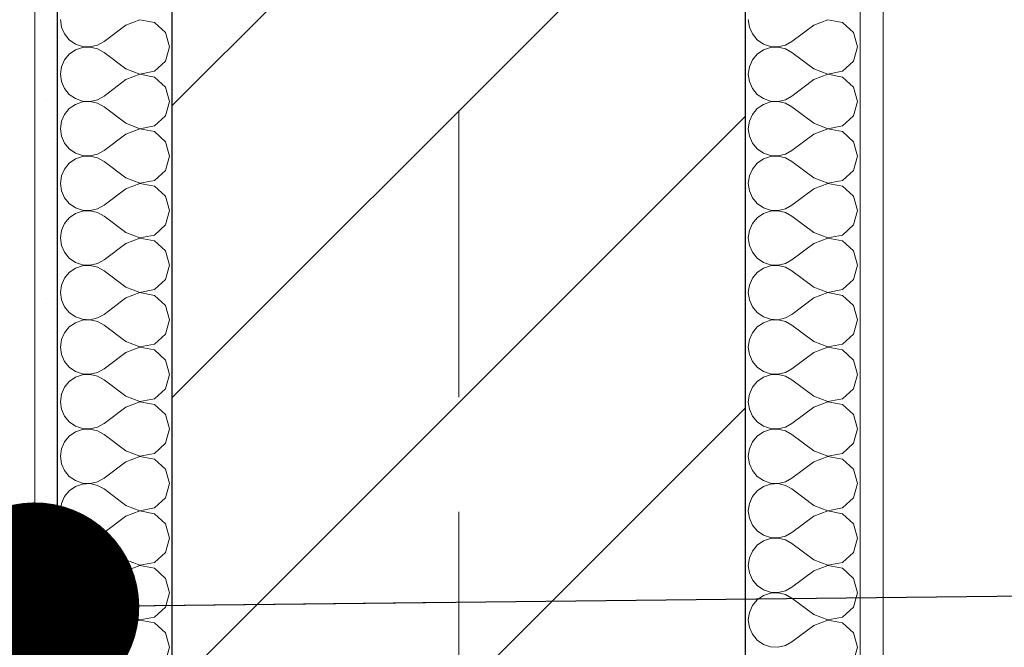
# Model space of a CAD drawing. Header units: millimetres. Extents: x -52968 to 399385, y -141133 to 110561.
# Tile 118 of 146: x 90714 to 91143, y -118321 to -118048. Entities that reach past the tile are written whole.
import ezdxf

# ---------------------------------------------------------------- set-up
doc = ezdxf.new("R2010")
doc.units = ezdxf.units.MM
doc.linetypes.add('SIM-Wegliniec-21.07.2025-Parter$0$Przerywana podwójnie', pattern=[295, 125, -50, 70, -50])
doc.layers.add('_xref', color=250, linetype='Continuous')
for name, color, linetype, lineweight in [('SIM-Wegliniec-21.07.2025-Parter$0$Nowe_A-Balkony_Nr_pióra__89', 250, 'Continuous', 0), ('SIM-Wegliniec-21.07.2025-Parter$0$Nowe_A-Opisy-Ściany_Nr_pióra__1', 250, 'Continuous', 0), ('SIM-Wegliniec-21.07.2025-Parter$0$Nowe_A-Osi_Nr_pióra__20', 250, 'Continuous', 0), ('SIM-Wegliniec-21.07.2025-Parter$0$Nowe_A-Ściany-Wewnętrzne', 250, 'Continuous', 0), ('SIM-Wegliniec-21.07.2025-Parter$0$Nowe_A-Ściany-Wewnętrzne_Nr_pióra__174', 250, 'Continuous', 0), ('SIM-Wegliniec-21.07.2025-Parter$0$Nowe_A-Ściany-Wewnętrzne_Nr_pióra__27', 250, 'Continuous', 0), ('SIM-Wegliniec-21.07.2025-Parter$0$Nowe_A-Ściany-Wewnętrzne_Nr_pióra__47', 250, 'Continuous', 0)]:
    doc.layers.add(name, color=color, linetype=linetype, lineweight=lineweight)
doc.dimstyles.new('SIM-Wegliniec-21.07.2025-Parter$0$STYL_AUTOMATYCZNY__8', dxfattribs={"dimtxt": 0.18, "dimasz": 182.4, "dimexe": 0.18, "dimexo": 0.0625, "dimgap": 0, "dimtad": 0, "dimtih": 1, "dimtoh": 1, "dimdec": 4, "dimzin": 0, "dimdsep": 46, "dimcen": 0.09, "dimadec": 0, "dimazin": 0, "dimtfac": 1, "dimtdec": 4, "dimtmove": 0, "dimatfit": 3, "dimldrblk": 'SIM-Wegliniec-21.07.2025-Parter$0$ARROWHEAD_11', "dimfxl": 1, "dimtolj": 1, "dimtzin": 0, "dimarcsym": 0})
pattern_1 = [(0, (0, 0), (0, 86.60254), [0, -50]), (0, (25, 43.3), (0, 86.60254), [0, -50])]

# ---------------------------------------------------------------- blocks, each defined once
blk = doc.blocks.new('SIM-Wegliniec-21.07.2025-Parter$0$ARROWHEAD_11')
at = {"color": 0, "linetype": 'Continuous', "lineweight": 0}
blk.add_line((0, 0), (-1, 0), dxfattribs=at)
at = {"color": 0, "linetype": 'Continuous', "lineweight": 0, "const_width": 0.25, "flags": 128}
blk.add_lwpolyline([(-0.125, 0, 1), (0.125, 0, 1)], format="xyb", close=True, dxfattribs=at)
blk = doc.blocks.new('SIM-Wegliniec-21.07.2025-Parter')
at = {"layer": 'SIM-Wegliniec-21.07.2025-Parter$0$Nowe_A-Ściany-Wewnętrzne', "linetype": 'Continuous', "lineweight": 0}
h = blk.add_hatch(dxfattribs=at)
h.set_pattern_fill('Tynk', color=256, style=0, pattern_type=2)
h.set_pattern_definition(pattern_1)
h.paths.add_polyline_path([(90730.07, -118877.6), (90730.07, -117377.6), (90720.07, -117377.6), (90720.07, -118877.6)])
h = blk.add_hatch(dxfattribs=at)
h.set_pattern_fill('Bloczki_ceramiczne', color=256, style=0, pattern_type=2)
h.set_pattern_definition([(45, (0, 0), (-63.63961, 63.63961), [])])
h.paths.add_polyline_path([(91030.07, -118877.6), (91030.07, -117377.6), (90780.07, -117377.6), (90780.07, -118877.6)])
at = {"layer": 'SIM-Wegliniec-21.07.2025-Parter$0$Nowe_A-Ściany-Wewnętrzne', "linetype": 'Continuous', "lineweight": 0, "true_color": 0x000000}
h = blk.add_hatch(dxfattribs=at)
h.set_pattern_fill('Tynk', color=18, style=0, pattern_type=2)
h.set_pattern_definition(pattern_1)
h.paths.add_polyline_path([(91090.07, -118877.6), (91090.07, -117377.6), (91080.07, -117377.6), (91080.07, -118877.6)])
at = {"layer": 'SIM-Wegliniec-21.07.2025-Parter$0$Nowe_A-Balkony_Nr_pióra__89', "linetype": 'Continuous', "lineweight": 13, "flags": 128}
blk.add_lwpolyline([(91030.07, -117167.6), (91030.07, -118877.6), (64980.07, -118877.6), (64980.07, -117167.6)], close=True, dxfattribs=at)
at = {"layer": 'SIM-Wegliniec-21.07.2025-Parter$0$Nowe_A-Osi_Nr_pióra__20', "linetype": 'SIM-Wegliniec-21.07.2025-Parter$0$Przerywana podwójnie', "lineweight": 13}
blk.add_line((90905.07, -117792.3), (90905.07, -118792.3), dxfattribs=at)
at = {"layer": 'SIM-Wegliniec-21.07.2025-Parter$0$Nowe_A-Ściany-Wewnętrzne_Nr_pióra__174', "linetype": 'Continuous', "lineweight": 5}
for p, q in [((90731.26, -118047.62), (90731.72, -118050.87)), ((90765.91, -118047.67), (90759.83, -118050)), ((90772.3, -118048.88), (90765.91, -118047.67)), ((90777.1, -118053.27), (90772.3, -118048.88)), ((91031.26, -118047.62), (91031.72, -118050.87)), ((91065.91, -118047.67), (91059.83, -118050)), ((91072.3, -118048.88), (91065.91, -118047.67)), ((91077.1, -118053.27), (91072.3, -118048.88)), ((90731.72, -118050.87), (90733.04, -118053.88)), ((90759.83, -118050), (90750.31, -118057.14)), ((90778.88, -118059.52), (90777.1, -118053.27)), ((91031.72, -118050.87), (91033.04, -118053.88)), ((91059.83, -118050), (91050.31, -118057.14)), ((91078.88, -118059.52), (91077.1, -118053.27)), ((90733.04, -118053.88), (90735.14, -118056.41)), ((90735.14, -118056.41), (90737.84, -118058.27)), ((90747.44, -118058.73), (90750.31, -118057.14)), ((91033.04, -118053.88), (91035.14, -118056.41)), ((91035.14, -118056.41), (91037.84, -118058.27)), ((91047.44, -118058.73), (91050.31, -118057.14)), ((90737.84, -118060.78), (90735.14, -118062.64)), ((90737.84, -118058.27), (90740.96, -118059.32)), ((90740.96, -118059.73), (90737.84, -118060.78)), ((90740.96, -118059.32), (90744.24, -118059.48)), ((90744.24, -118059.57), (90740.96, -118059.73)), ((90744.24, -118059.48), (90747.44, -118058.73)), ((90747.44, -118060.32), (90744.24, -118059.57)), ((90750.31, -118061.9), (90747.44, -118060.32)), ((90759.83, -118069.05), (90750.31, -118061.9)), ((90777.1, -118065.78), (90778.88, -118059.52)), ((91037.84, -118060.78), (91035.14, -118062.64)), ((91037.84, -118058.27), (91040.96, -118059.32)), ((91040.96, -118059.73), (91037.84, -118060.78)), ((91040.96, -118059.32), (91044.24, -118059.48)), ((91044.24, -118059.57), (91040.96, -118059.73)), ((91044.24, -118059.48), (91047.44, -118058.73)), ((91047.44, -118060.32), (91044.24, -118059.57)), ((91050.31, -118061.9), (91047.44, -118060.32)), ((91059.83, -118069.05), (91050.31, -118061.9)), ((91077.1, -118065.78), (91078.88, -118059.52)), ((90733.04, -118065.17), (90731.72, -118068.18)), ((90735.14, -118062.64), (90733.04, -118065.17)), ((90772.3, -118070.17), (90777.1, -118065.78)), ((91033.04, -118065.17), (91031.72, -118068.18)), ((91035.14, -118062.64), (91033.04, -118065.17)), ((91072.3, -118070.17), (91077.1, -118065.78)), ((90731.72, -118068.18), (90731.26, -118071.43)), ((90759.83, -118069.05), (90765.91, -118071.38)), ((90765.91, -118071.38), (90772.3, -118070.17)), ((91031.72, -118068.18), (91031.26, -118071.43)), ((91059.83, -118069.05), (91065.91, -118071.38)), ((91065.91, -118071.38), (91072.3, -118070.17)), ((90731.26, -118071.43), (90731.72, -118074.68)), ((90731.72, -118074.68), (90733.04, -118077.69)), ((90759.83, -118073.81), (90750.31, -118080.95)), ((90765.91, -118071.48), (90759.83, -118073.81)), ((90772.3, -118072.69), (90765.91, -118071.48)), ((90777.1, -118077.07), (90772.3, -118072.69)), ((91031.26, -118071.43), (91031.72, -118074.68)), ((91031.72, -118074.68), (91033.04, -118077.69)), ((91059.83, -118073.81), (91050.31, -118080.95)), ((91065.91, -118071.48), (91059.83, -118073.81)), ((91072.3, -118072.69), (91065.91, -118071.48)), ((91077.1, -118077.07), (91072.3, -118072.69)), ((90733.04, -118077.69), (90735.14, -118080.22)), ((90778.88, -118083.33), (90777.1, -118077.07)), ((91033.04, -118077.69), (91035.14, -118080.22)), ((91078.88, -118083.33), (91077.1, -118077.07)), ((90735.14, -118080.22), (90737.84, -118082.08)), ((90737.84, -118082.08), (90740.96, -118083.13)), ((90740.96, -118083.54), (90737.84, -118084.59)), ((90740.96, -118083.13), (90744.24, -118083.29)), ((90744.24, -118083.38), (90740.96, -118083.54)), ((90744.24, -118083.29), (90747.44, -118082.54)), ((90747.44, -118084.12), (90744.24, -118083.38)), ((90747.44, -118082.54), (90750.31, -118080.95)), ((90777.1, -118089.59), (90778.88, -118083.33)), ((91035.14, -118080.22), (91037.84, -118082.08)), ((91037.84, -118082.08), (91040.96, -118083.13)), ((91040.96, -118083.54), (91037.84, -118084.59)), ((91040.96, -118083.13), (91044.24, -118083.29)), ((91044.24, -118083.38), (91040.96, -118083.54)), ((91044.24, -118083.29), (91047.44, -118082.54)), ((91047.44, -118084.12), (91044.24, -118083.38)), ((91047.44, -118082.54), (91050.31, -118080.95)), ((91077.1, -118089.59), (91078.88, -118083.33)), ((90735.14, -118086.45), (90733.04, -118088.98)), ((90737.84, -118084.59), (90735.14, -118086.45)), ((90750.31, -118085.71), (90747.44, -118084.12)), ((90759.83, -118092.86), (90750.31, -118085.71)), ((91035.14, -118086.45), (91033.04, -118088.98)), ((91037.84, -118084.59), (91035.14, -118086.45)), ((91050.31, -118085.71), (91047.44, -118084.12)), ((91059.83, -118092.86), (91050.31, -118085.71)), ((90731.72, -118091.98), (90731.26, -118095.24)), ((90733.04, -118088.98), (90731.72, -118091.98)), ((90772.3, -118093.98), (90777.1, -118089.59)), ((91031.72, -118091.98), (91031.26, -118095.24)), ((91033.04, -118088.98), (91031.72, -118091.98)), ((91072.3, -118093.98), (91077.1, -118089.59)), ((90731.26, -118095.24), (90731.72, -118098.49)), ((90759.83, -118092.86), (90765.91, -118095.19)), ((90765.91, -118095.29), (90759.83, -118097.62)), ((90765.91, -118095.19), (90772.3, -118093.98)), ((90772.3, -118096.49), (90765.91, -118095.29)), ((90777.1, -118100.88), (90772.3, -118096.49)), ((91031.26, -118095.24), (91031.72, -118098.49)), ((91059.83, -118092.86), (91065.91, -118095.19)), ((91065.91, -118095.29), (91059.83, -118097.62)), ((91065.91, -118095.19), (91072.3, -118093.98)), ((91072.3, -118096.49), (91065.91, -118095.29)), ((91077.1, -118100.88), (91072.3, -118096.49)), ((90731.72, -118098.49), (90733.04, -118101.5)), ((90759.83, -118097.62), (90750.31, -118104.76)), ((90778.88, -118107.14), (90777.1, -118100.88)), ((91031.72, -118098.49), (91033.04, -118101.5)), ((91059.83, -118097.62), (91050.31, -118104.76)), ((91078.88, -118107.14), (91077.1, -118100.88)), ((90733.04, -118101.5), (90735.14, -118104.03)), ((90735.14, -118104.03), (90737.84, -118105.89)), ((90747.44, -118106.35), (90750.31, -118104.76)), ((91033.04, -118101.5), (91035.14, -118104.03)), ((91035.14, -118104.03), (91037.84, -118105.89)), ((91047.44, -118106.35), (91050.31, -118104.76)), ((90737.84, -118108.4), (90735.14, -118110.26)), ((90737.84, -118105.89), (90740.96, -118106.94)), ((90740.96, -118107.35), (90737.84, -118108.4)), ((90740.96, -118106.94), (90744.24, -118107.09)), ((90744.24, -118107.19), (90740.96, -118107.35)), ((90744.24, -118107.09), (90747.44, -118106.35)), ((90747.44, -118107.93), (90744.24, -118107.19)), ((90750.31, -118109.52), (90747.44, -118107.93)), ((90759.83, -118116.67), (90750.31, -118109.52)), ((90777.1, -118113.4), (90778.88, -118107.14)), ((91037.84, -118108.4), (91035.14, -118110.26)), ((91037.84, -118105.89), (91040.96, -118106.94)), ((91040.96, -118107.35), (91037.84, -118108.4)), ((91040.96, -118106.94), (91044.24, -118107.09)), ((91044.24, -118107.19), (91040.96, -118107.35)), ((91044.24, -118107.09), (91047.44, -118106.35)), ((91047.44, -118107.93), (91044.24, -118107.19)), ((91050.31, -118109.52), (91047.44, -118107.93)), ((91059.83, -118116.67), (91050.31, -118109.52)), ((91077.1, -118113.4), (91078.88, -118107.14)), ((90733.04, -118112.79), (90731.72, -118115.79)), ((90735.14, -118110.26), (90733.04, -118112.79)), ((90772.3, -118117.79), (90777.1, -118113.4)), ((91033.04, -118112.79), (91031.72, -118115.79)), ((91035.14, -118110.26), (91033.04, -118112.79)), ((91072.3, -118117.79), (91077.1, -118113.4)), ((90731.72, -118115.79), (90731.26, -118119.05)), ((90759.83, -118116.67), (90765.91, -118119)), ((90765.91, -118119), (90772.3, -118117.79)), ((91031.72, -118115.79), (91031.26, -118119.05)), ((91059.83, -118116.67), (91065.91, -118119)), ((91065.91, -118119), (91072.3, -118117.79)), ((90731.26, -118119.05), (90731.72, -118122.3)), ((90731.72, -118122.3), (90733.04, -118125.31)), ((90759.83, -118121.43), (90750.31, -118128.57)), ((90765.91, -118119.1), (90759.83, -118121.43)), ((90772.3, -118120.3), (90765.91, -118119.1)), ((90777.1, -118124.69), (90772.3, -118120.3)), ((91031.26, -118119.05), (91031.72, -118122.3)), ((91031.72, -118122.3), (91033.04, -118125.31)), ((91059.83, -118121.43), (91050.31, -118128.57)), ((91065.91, -118119.1), (91059.83, -118121.43)), ((91072.3, -118120.3), (91065.91, -118119.1)), ((91077.1, -118124.69), (91072.3, -118120.3)), ((90733.04, -118125.31), (90735.14, -118127.84)), ((90778.88, -118130.95), (90777.1, -118124.69)), ((91033.04, -118125.31), (91035.14, -118127.84)), ((91078.88, -118130.95), (91077.1, -118124.69)), ((90735.14, -118127.84), (90737.84, -118129.7)), ((90737.84, -118129.7), (90740.96, -118130.75)), ((90740.96, -118130.75), (90744.24, -118130.9)), ((90744.24, -118131), (90740.96, -118131.16)), ((90744.24, -118130.9), (90747.44, -118130.16)), ((90747.44, -118131.74), (90744.24, -118131)), ((90747.44, -118130.16), (90750.31, -118128.57)), ((90777.1, -118137.21), (90778.88, -118130.95)), ((91035.14, -118127.84), (91037.84, -118129.7)), ((91037.84, -118129.7), (91040.96, -118130.75)), ((91040.96, -118130.75), (91044.24, -118130.9)), ((91044.24, -118131), (91040.96, -118131.16)), ((91044.24, -118130.9), (91047.44, -118130.16)), ((91047.44, -118131.74), (91044.24, -118131)), ((91047.44, -118130.16), (91050.31, -118128.57)), ((91077.1, -118137.21), (91078.88, -118130.95)), ((90735.14, -118134.07), (90733.04, -118136.6)), ((90737.84, -118132.21), (90735.14, -118134.07)), ((90740.96, -118131.16), (90737.84, -118132.21)), ((90750.31, -118133.33), (90747.44, -118131.74)), ((90759.83, -118140.48), (90750.31, -118133.33)), ((91035.14, -118134.07), (91033.04, -118136.6)), ((91037.84, -118132.21), (91035.14, -118134.07)), ((91040.96, -118131.16), (91037.84, -118132.21)), ((91050.31, -118133.33), (91047.44, -118131.74)), ((91059.83, -118140.48), (91050.31, -118133.33)), ((90731.72, -118139.6), (90731.26, -118142.86)), ((90733.04, -118136.6), (90731.72, -118139.6)), ((90772.3, -118141.6), (90777.1, -118137.21)), ((91031.72, -118139.6), (91031.26, -118142.86)), ((91033.04, -118136.6), (91031.72, -118139.6)), ((91072.3, -118141.6), (91077.1, -118137.21)), ((90731.26, -118142.86), (90731.72, -118146.11)), ((90759.83, -118140.48), (90765.91, -118142.81)), ((90765.91, -118142.91), (90759.83, -118145.24)), ((90765.91, -118142.81), (90772.3, -118141.6)), ((90772.3, -118144.11), (90765.91, -118142.91)), ((91031.26, -118142.86), (91031.72, -118146.11)), ((91059.83, -118140.48), (91065.91, -118142.81)), ((91065.91, -118142.91), (91059.83, -118145.24)), ((91065.91, -118142.81), (91072.3, -118141.6)), ((91072.3, -118144.11), (91065.91, -118142.91)), ((90731.72, -118146.11), (90733.04, -118149.12)), ((90759.83, -118145.24), (90750.31, -118152.38)), ((90777.1, -118148.5), (90772.3, -118144.11)), ((91031.72, -118146.11), (91033.04, -118149.12)), ((91059.83, -118145.24), (91050.31, -118152.38)), ((91077.1, -118148.5), (91072.3, -118144.11)), ((90733.04, -118149.12), (90735.14, -118151.64)), ((90735.14, -118151.64), (90737.84, -118153.51)), ((90747.44, -118153.97), (90750.31, -118152.38)), ((90778.88, -118154.76), (90777.1, -118148.5)), ((91033.04, -118149.12), (91035.14, -118151.64)), ((91035.14, -118151.64), (91037.84, -118153.51)), ((91047.44, -118153.97), (91050.31, -118152.38)), ((91078.88, -118154.76), (91077.1, -118148.5)), ((90737.84, -118156.02), (90735.14, -118157.88)), ((90737.84, -118153.51), (90740.96, -118154.55)), ((90740.96, -118154.97), (90737.84, -118156.02)), ((90740.96, -118154.55), (90744.24, -118154.71)), ((90744.24, -118154.81), (90740.96, -118154.97)), ((90744.24, -118154.71), (90747.44, -118153.97)), ((90747.44, -118155.55), (90744.24, -118154.81)), ((90750.31, -118157.14), (90747.44, -118155.55)), ((90777.1, -118161.02), (90778.88, -118154.76)), ((91037.84, -118156.02), (91035.14, -118157.88)), ((91037.84, -118153.51), (91040.96, -118154.55)), ((91040.96, -118154.97), (91037.84, -118156.02)), ((91040.96, -118154.55), (91044.24, -118154.71)), ((91044.24, -118154.81), (91040.96, -118154.97)), ((91044.24, -118154.71), (91047.44, -118153.97)), ((91047.44, -118155.55), (91044.24, -118154.81)), ((91050.31, -118157.14), (91047.44, -118155.55)), ((91077.1, -118161.02), (91078.88, -118154.76)), ((90733.04, -118160.41), (90731.72, -118163.41)), ((90735.14, -118157.88), (90733.04, -118160.41)), ((90759.83, -118164.29), (90750.31, -118157.14)), ((90772.3, -118165.41), (90777.1, -118161.02)), ((91033.04, -118160.41), (91031.72, -118163.41)), ((91035.14, -118157.88), (91033.04, -118160.41)), ((91059.83, -118164.29), (91050.31, -118157.14)), ((91072.3, -118165.41), (91077.1, -118161.02)), ((90731.72, -118163.41), (90731.26, -118166.67)), ((90759.83, -118164.29), (90765.91, -118166.62)), ((90765.91, -118166.62), (90772.3, -118165.41)), ((91031.72, -118163.41), (91031.26, -118166.67)), ((91059.83, -118164.29), (91065.91, -118166.62)), ((91065.91, -118166.62), (91072.3, -118165.41)), ((90731.26, -118166.67), (90731.72, -118169.92)), ((90759.83, -118169.05), (90750.31, -118176.19)), ((90765.91, -118166.71), (90759.83, -118169.05)), ((90772.3, -118167.92), (90765.91, -118166.71)), ((90777.1, -118172.31), (90772.3, -118167.92)), ((91031.26, -118166.67), (91031.72, -118169.92)), ((91059.83, -118169.05), (91050.31, -118176.19)), ((91065.91, -118166.71), (91059.83, -118169.05)), ((91072.3, -118167.92), (91065.91, -118166.71)), ((91077.1, -118172.31), (91072.3, -118167.92)), ((90731.72, -118169.92), (90733.04, -118172.93)), ((90733.04, -118172.93), (90735.14, -118175.45)), ((90778.88, -118178.57), (90777.1, -118172.31)), ((91031.72, -118169.92), (91033.04, -118172.93)), ((91033.04, -118172.93), (91035.14, -118175.45)), ((91078.88, -118178.57), (91077.1, -118172.31)), ((90735.14, -118175.45), (90737.84, -118177.31)), ((90737.84, -118177.31), (90740.96, -118178.36)), ((90740.96, -118178.36), (90744.24, -118178.52)), ((90744.24, -118178.52), (90747.44, -118177.78)), ((90747.44, -118177.78), (90750.31, -118176.19)), ((91035.14, -118175.45), (91037.84, -118177.31)), ((91037.84, -118177.31), (91040.96, -118178.36)), ((91040.96, -118178.36), (91044.24, -118178.52)), ((91044.24, -118178.52), (91047.44, -118177.78)), ((91047.44, -118177.78), (91050.31, -118176.19)), ((90735.14, -118181.69), (90733.04, -118184.22)), ((90737.84, -118179.83), (90735.14, -118181.69)), ((90740.96, -118178.78), (90737.84, -118179.83)), ((90744.24, -118178.62), (90740.96, -118178.78)), ((90747.44, -118179.36), (90744.24, -118178.62)), ((90750.31, -118180.95), (90747.44, -118179.36)), ((90759.83, -118188.1), (90750.31, -118180.95)), ((90777.1, -118184.83), (90778.88, -118178.57)), ((91035.14, -118181.69), (91033.04, -118184.22)), ((91037.84, -118179.83), (91035.14, -118181.69)), ((91040.96, -118178.78), (91037.84, -118179.83)), ((91044.24, -118178.62), (91040.96, -118178.78)), ((91047.44, -118179.36), (91044.24, -118178.62)), ((91050.31, -118180.95), (91047.44, -118179.36)), ((91059.83, -118188.1), (91050.31, -118180.95)), ((91077.1, -118184.83), (91078.88, -118178.57)), ((90733.04, -118184.22), (90731.72, -118187.22)), ((90772.3, -118189.22), (90777.1, -118184.83)), ((91033.04, -118184.22), (91031.72, -118187.22)), ((91072.3, -118189.22), (91077.1, -118184.83)), ((90731.72, -118187.22), (90731.26, -118190.48)), ((90731.26, -118190.48), (90731.72, -118193.73)), ((90759.83, -118188.1), (90765.91, -118190.43)), ((90765.91, -118190.52), (90759.83, -118192.86)), ((90765.91, -118190.43), (90772.3, -118189.22)), ((90772.3, -118191.73), (90765.91, -118190.52)), ((91031.72, -118187.22), (91031.26, -118190.48)), ((91031.26, -118190.48), (91031.72, -118193.73)), ((91059.83, -118188.1), (91065.91, -118190.43)), ((91065.91, -118190.52), (91059.83, -118192.86)), ((91065.91, -118190.43), (91072.3, -118189.22)), ((91072.3, -118191.73), (91065.91, -118190.52)), ((90731.72, -118193.73), (90733.04, -118196.73)), ((90759.83, -118192.86), (90750.31, -118200)), ((90777.1, -118196.12), (90772.3, -118191.73)), ((91031.72, -118193.73), (91033.04, -118196.73)), ((91059.83, -118192.86), (91050.31, -118200)), ((91077.1, -118196.12), (91072.3, -118191.73)), ((90733.04, -118196.73), (90735.14, -118199.26)), ((90735.14, -118199.26), (90737.84, -118201.12)), ((90778.88, -118202.38), (90777.1, -118196.12)), ((91033.04, -118196.73), (91035.14, -118199.26)), ((91035.14, -118199.26), (91037.84, -118201.12)), ((91078.88, -118202.38), (91077.1, -118196.12)), ((90737.84, -118203.64), (90735.14, -118205.5)), ((90737.84, -118201.12), (90740.96, -118202.17)), ((90740.96, -118202.59), (90737.84, -118203.64)), ((90740.96, -118202.17), (90744.24, -118202.33)), ((90744.24, -118202.43), (90740.96, -118202.59)), ((90744.24, -118202.33), (90747.44, -118201.59)), ((90747.44, -118203.17), (90744.24, -118202.43)), ((90747.44, -118201.59), (90750.31, -118200)), ((90750.31, -118204.76), (90747.44, -118203.17)), ((90777.1, -118208.64), (90778.88, -118202.38)), ((91037.84, -118203.64), (91035.14, -118205.5)), ((91037.84, -118201.12), (91040.96, -118202.17)), ((91040.96, -118202.59), (91037.84, -118203.64)), ((91040.96, -118202.17), (91044.24, -118202.33)), ((91044.24, -118202.43), (91040.96, -118202.59)), ((91044.24, -118202.33), (91047.44, -118201.59)), ((91047.44, -118203.17), (91044.24, -118202.43)), ((91047.44, -118201.59), (91050.31, -118200)), ((91050.31, -118204.76), (91047.44, -118203.17)), ((91077.1, -118208.64), (91078.88, -118202.38)), ((90733.04, -118208.03), (90731.72, -118211.03)), ((90735.14, -118205.5), (90733.04, -118208.03)), ((90759.83, -118211.9), (90750.31, -118204.76)), ((91033.04, -118208.03), (91031.72, -118211.03)), ((91035.14, -118205.5), (91033.04, -118208.03)), ((91059.83, -118211.9), (91050.31, -118204.76)), ((90731.72, -118211.03), (90731.26, -118214.29)), ((90759.83, -118211.9), (90765.91, -118214.24)), ((90772.3, -118213.03), (90777.1, -118208.64)), ((91031.72, -118211.03), (91031.26, -118214.29)), ((91059.83, -118211.9), (91065.91, -118214.24)), ((91072.3, -118213.03), (91077.1, -118208.64)), ((90731.26, -118214.29), (90731.72, -118217.54)), ((90759.83, -118216.67), (90750.31, -118223.81)), ((90765.91, -118214.33), (90759.83, -118216.67)), ((90765.91, -118214.24), (90772.3, -118213.03)), ((90772.3, -118215.54), (90765.91, -118214.33)), ((90777.1, -118219.93), (90772.3, -118215.54)), ((91031.26, -118214.29), (91031.72, -118217.54)), ((91059.83, -118216.67), (91050.31, -118223.81)), ((91065.91, -118214.33), (91059.83, -118216.67)), ((91065.91, -118214.24), (91072.3, -118213.03)), ((91072.3, -118215.54), (91065.91, -118214.33)), ((91077.1, -118219.93), (91072.3, -118215.54)), ((90731.72, -118217.54), (90733.04, -118220.54)), ((90733.04, -118220.54), (90735.14, -118223.07)), ((90778.88, -118226.19), (90777.1, -118219.93)), ((91031.72, -118217.54), (91033.04, -118220.54)), ((91033.04, -118220.54), (91035.14, -118223.07)), ((91078.88, -118226.19), (91077.1, -118219.93)), ((90735.14, -118223.07), (90737.84, -118224.93)), ((90737.84, -118224.93), (90740.96, -118225.98)), ((90744.24, -118226.14), (90747.44, -118225.4)), ((90747.44, -118225.4), (90750.31, -118223.81)), ((91035.14, -118223.07), (91037.84, -118224.93)), ((91037.84, -118224.93), (91040.96, -118225.98)), ((91044.24, -118226.14), (91047.44, -118225.4)), ((91047.44, -118225.4), (91050.31, -118223.81)), ((90735.14, -118229.31), (90733.04, -118231.84)), ((90737.84, -118227.45), (90735.14, -118229.31)), ((90740.96, -118226.4), (90737.84, -118227.45)), ((90740.96, -118225.98), (90744.24, -118226.14)), ((90744.24, -118226.24), (90740.96, -118226.4)), ((90747.44, -118226.98), (90744.24, -118226.24)), ((90750.31, -118228.57), (90747.44, -118226.98)), ((90759.83, -118235.71), (90750.31, -118228.57)), ((90777.1, -118232.45), (90778.88, -118226.19)), ((91035.14, -118229.31), (91033.04, -118231.84)), ((91037.84, -118227.45), (91035.14, -118229.31)), ((91040.96, -118226.4), (91037.84, -118227.45)), ((91040.96, -118225.98), (91044.24, -118226.14)), ((91044.24, -118226.24), (91040.96, -118226.4)), ((91047.44, -118226.98), (91044.24, -118226.24)), ((91050.31, -118228.57), (91047.44, -118226.98)), ((91059.83, -118235.71), (91050.31, -118228.57)), ((91077.1, -118232.45), (91078.88, -118226.19)), ((90733.04, -118231.84), (90731.72, -118234.84)), ((90772.3, -118236.84), (90777.1, -118232.45)), ((91033.04, -118231.84), (91031.72, -118234.84)), ((91072.3, -118236.84), (91077.1, -118232.45)), ((90731.72, -118234.84), (90731.26, -118238.1)), ((90731.26, -118238.1), (90731.72, -118241.35)), ((90759.83, -118235.71), (90765.91, -118238.05)), ((90765.91, -118238.14), (90759.83, -118240.48)), ((90765.91, -118238.05), (90772.3, -118236.84)), ((90772.3, -118239.35), (90765.91, -118238.14)), ((91031.72, -118234.84), (91031.26, -118238.1)), ((91031.26, -118238.1), (91031.72, -118241.35)), ((91059.83, -118235.71), (91065.91, -118238.05)), ((91065.91, -118238.14), (91059.83, -118240.48)), ((91065.91, -118238.05), (91072.3, -118236.84)), ((91072.3, -118239.35), (91065.91, -118238.14)), ((90731.72, -118241.35), (90733.04, -118244.35)), ((90759.83, -118240.48), (90750.31, -118247.62)), ((90777.1, -118243.74), (90772.3, -118239.35)), ((91031.72, -118241.35), (91033.04, -118244.35)), ((91059.83, -118240.48), (91050.31, -118247.62)), ((91077.1, -118243.74), (91072.3, -118239.35)), ((90733.04, -118244.35), (90735.14, -118246.88)), ((90735.14, -118246.88), (90737.84, -118248.74)), ((90778.88, -118250), (90777.1, -118243.74)), ((91033.04, -118244.35), (91035.14, -118246.88)), ((91035.14, -118246.88), (91037.84, -118248.74)), ((91078.88, -118250), (91077.1, -118243.74)), ((90737.84, -118251.26), (90735.14, -118253.12)), ((90737.84, -118248.74), (90740.96, -118249.79)), ((90740.96, -118250.21), (90737.84, -118251.26)), ((90740.96, -118249.79), (90744.24, -118249.95)), ((90744.24, -118250.05), (90740.96, -118250.21)), ((90744.24, -118249.95), (90747.44, -118249.21)), ((90747.44, -118250.79), (90744.24, -118250.05)), ((90747.44, -118249.21), (90750.31, -118247.62)), ((90750.31, -118252.38), (90747.44, -118250.79)), ((90777.1, -118256.26), (90778.88, -118250)), ((91037.84, -118251.26), (91035.14, -118253.12)), ((91037.84, -118248.74), (91040.96, -118249.79)), ((91040.96, -118250.21), (91037.84, -118251.26)), ((91040.96, -118249.79), (91044.24, -118249.95)), ((91044.24, -118250.05), (91040.96, -118250.21)), ((91044.24, -118249.95), (91047.44, -118249.21)), ((91047.44, -118250.79), (91044.24, -118250.05)), ((91047.44, -118249.21), (91050.31, -118247.62)), ((91050.31, -118252.38), (91047.44, -118250.79)), ((91077.1, -118256.26), (91078.88, -118250)), ((90733.04, -118255.65), (90731.72, -118258.65)), ((90735.14, -118253.12), (90733.04, -118255.65)), ((90759.83, -118259.52), (90750.31, -118252.38)), ((91033.04, -118255.65), (91031.72, -118258.65)), ((91035.14, -118253.12), (91033.04, -118255.65)), ((91059.83, -118259.52), (91050.31, -118252.38)), ((90731.72, -118258.65), (90731.26, -118261.9)), ((90759.83, -118259.52), (90765.91, -118261.86)), ((90772.3, -118260.65), (90777.1, -118256.26)), ((91031.72, -118258.65), (91031.26, -118261.9)), ((91059.83, -118259.52), (91065.91, -118261.86)), ((91072.3, -118260.65), (91077.1, -118256.26)), ((90731.26, -118261.9), (90731.72, -118265.16)), ((90765.91, -118261.95), (90759.83, -118264.29)), ((90765.91, -118261.86), (90772.3, -118260.65)), ((90772.3, -118263.16), (90765.91, -118261.95)), ((90777.1, -118267.55), (90772.3, -118263.16)), ((91031.26, -118261.9), (91031.72, -118265.16)), ((91065.91, -118261.95), (91059.83, -118264.29)), ((91065.91, -118261.86), (91072.3, -118260.65)), ((91072.3, -118263.16), (91065.91, -118261.95)), ((91077.1, -118267.55), (91072.3, -118263.16)), ((90731.72, -118265.16), (90733.04, -118268.16)), ((90733.04, -118268.16), (90735.14, -118270.69)), ((90759.83, -118264.29), (90750.31, -118271.43)), ((90778.88, -118273.81), (90777.1, -118267.55)), ((91031.72, -118265.16), (91033.04, -118268.16)), ((91033.04, -118268.16), (91035.14, -118270.69)), ((91059.83, -118264.29), (91050.31, -118271.43)), ((91078.88, -118273.81), (91077.1, -118267.55)), ((90735.14, -118270.69), (90737.84, -118272.55)), ((90737.84, -118272.55), (90740.96, -118273.6)), ((90747.44, -118273.02), (90750.31, -118271.43)), ((91035.14, -118270.69), (91037.84, -118272.55)), ((91037.84, -118272.55), (91040.96, -118273.6)), ((91047.44, -118273.02), (91050.31, -118271.43)), ((90735.14, -118276.93), (90733.04, -118279.46)), ((90737.84, -118275.07), (90735.14, -118276.93)), ((90740.96, -118274.02), (90737.84, -118275.07)), ((90740.96, -118273.6), (90744.24, -118273.76)), ((90744.24, -118273.86), (90740.96, -118274.02)), ((90744.24, -118273.76), (90747.44, -118273.02)), ((90747.44, -118274.6), (90744.24, -118273.86)), ((90750.31, -118276.19), (90747.44, -118274.6)), ((90759.83, -118283.33), (90750.31, -118276.19)), ((90777.1, -118280.07), (90778.88, -118273.81)), ((91035.14, -118276.93), (91033.04, -118279.46)), ((91037.84, -118275.07), (91035.14, -118276.93)), ((91040.96, -118274.02), (91037.84, -118275.07)), ((91040.96, -118273.6), (91044.24, -118273.76)), ((91044.24, -118273.86), (91040.96, -118274.02)), ((91044.24, -118273.76), (91047.44, -118273.02)), ((91047.44, -118274.6), (91044.24, -118273.86)), ((91050.31, -118276.19), (91047.44, -118274.6)), ((91059.83, -118283.33), (91050.31, -118276.19)), ((91077.1, -118280.07), (91078.88, -118273.81)), ((90733.04, -118279.46), (90731.72, -118282.46)), ((90772.3, -118284.46), (90777.1, -118280.07)), ((91033.04, -118279.46), (91031.72, -118282.46)), ((91072.3, -118284.46), (91077.1, -118280.07)), ((90731.72, -118282.46), (90731.26, -118285.71)), ((90731.26, -118285.71), (90731.72, -118288.97)), ((90759.83, -118283.33), (90765.91, -118285.67)), ((90765.91, -118285.67), (90772.3, -118284.46)), ((91031.72, -118282.46), (91031.26, -118285.71)), ((91031.26, -118285.71), (91031.72, -118288.97)), ((91059.83, -118283.33), (91065.91, -118285.67)), ((91065.91, -118285.67), (91072.3, -118284.46)), ((90731.72, -118288.97), (90733.04, -118291.97)), ((90759.83, -118288.1), (90750.31, -118295.24)), ((90765.91, -118285.76), (90759.83, -118288.1)), ((90772.3, -118286.97), (90765.91, -118285.76)), ((90777.1, -118291.36), (90772.3, -118286.97)), ((91031.72, -118288.97), (91033.04, -118291.97)), ((91059.83, -118288.1), (91050.31, -118295.24)), ((91065.91, -118285.76), (91059.83, -118288.1)), ((91072.3, -118286.97), (91065.91, -118285.76)), ((91077.1, -118291.36), (91072.3, -118286.97)), ((90733.04, -118291.97), (90735.14, -118294.5)), ((90778.88, -118297.62), (90777.1, -118291.36)), ((91033.04, -118291.97), (91035.14, -118294.5)), ((91078.88, -118297.62), (91077.1, -118291.36)), ((90735.14, -118294.5), (90737.84, -118296.36)), ((90737.84, -118296.36), (90740.96, -118297.41)), ((90740.96, -118297.83), (90737.84, -118298.88)), ((90740.96, -118297.41), (90744.24, -118297.57)), ((90744.24, -118297.67), (90740.96, -118297.83)), ((90744.24, -118297.57), (90747.44, -118296.83)), ((90747.44, -118298.41), (90744.24, -118297.67)), ((90747.44, -118296.83), (90750.31, -118295.24)), ((90750.31, -118300), (90747.44, -118298.41)), ((90777.1, -118303.88), (90778.88, -118297.62)), ((91035.14, -118294.5), (91037.84, -118296.36)), ((91037.84, -118296.36), (91040.96, -118297.41)), ((91040.96, -118297.83), (91037.84, -118298.88)), ((91040.96, -118297.41), (91044.24, -118297.57)), ((91044.24, -118297.67), (91040.96, -118297.83)), ((91044.24, -118297.57), (91047.44, -118296.83)), ((91047.44, -118298.41), (91044.24, -118297.67)), ((91047.44, -118296.83), (91050.31, -118295.24)), ((91050.31, -118300), (91047.44, -118298.41)), ((91077.1, -118303.88), (91078.88, -118297.62)), ((90735.14, -118300.74), (90733.04, -118303.27)), ((90737.84, -118298.88), (90735.14, -118300.74)), ((90759.83, -118307.14), (90750.31, -118300)), ((91035.14, -118300.74), (91033.04, -118303.27)), ((91037.84, -118298.88), (91035.14, -118300.74)), ((91059.83, -118307.14), (91050.31, -118300)), ((90731.72, -118306.27), (90731.26, -118309.52)), ((90733.04, -118303.27), (90731.72, -118306.27)), ((90759.83, -118307.14), (90765.91, -118309.48)), ((90772.3, -118308.27), (90777.1, -118303.88)), ((91031.72, -118306.27), (91031.26, -118309.52)), ((91033.04, -118303.27), (91031.72, -118306.27)), ((91059.83, -118307.14), (91065.91, -118309.48)), ((91072.3, -118308.27), (91077.1, -118303.88)), ((90731.26, -118309.52), (90731.72, -118312.78)), ((90765.91, -118309.57), (90759.83, -118311.9)), ((90765.91, -118309.48), (90772.3, -118308.27)), ((90772.3, -118310.78), (90765.91, -118309.57)), ((90777.1, -118315.17), (90772.3, -118310.78)), ((91031.26, -118309.52), (91031.72, -118312.78)), ((91065.91, -118309.57), (91059.83, -118311.9)), ((91065.91, -118309.48), (91072.3, -118308.27)), ((91072.3, -118310.78), (91065.91, -118309.57)), ((91077.1, -118315.17), (91072.3, -118310.78)), ((90731.72, -118312.78), (90733.04, -118315.78)), ((90759.83, -118311.9), (90750.31, -118319.05)), ((90778.88, -118321.43), (90777.1, -118315.17)), ((91031.72, -118312.78), (91033.04, -118315.78)), ((91059.83, -118311.9), (91050.31, -118319.05)), ((91078.88, -118321.43), (91077.1, -118315.17)), ((90733.04, -118315.78), (90735.14, -118318.31)), ((90735.14, -118318.31), (90737.84, -118320.17)), ((90747.44, -118320.64), (90750.31, -118319.05)), ((91033.04, -118315.78), (91035.14, -118318.31)), ((91035.14, -118318.31), (91037.84, -118320.17)), ((91047.44, -118320.64), (91050.31, -118319.05)), ((90737.84, -118320.17), (90740.96, -118321.22)), ((90740.96, -118321.22), (90744.24, -118321.38)), ((90744.24, -118321.38), (90747.44, -118320.64)), ((90777.1, -118327.69), (90778.88, -118321.43)), ((91037.84, -118320.17), (91040.96, -118321.22)), ((91040.96, -118321.22), (91044.24, -118321.38)), ((91044.24, -118321.38), (91047.44, -118320.64)), ((91077.1, -118327.69), (91078.88, -118321.43))]:
    blk.add_line(p, q, dxfattribs=at)
at = {"layer": 'SIM-Wegliniec-21.07.2025-Parter$0$Nowe_A-Ściany-Wewnętrzne_Nr_pióra__27', "linetype": 'Continuous', "lineweight": 25}
for p, q in [((90730.07, -118877.6), (90730.07, -117377.6)), ((90780.07, -118877.6), (90780.07, -117377.6)), ((91030.07, -118877.6), (91030.07, -117377.6))]:
    blk.add_line(p, q, dxfattribs=at)
at = {"layer": 'SIM-Wegliniec-21.07.2025-Parter$0$Nowe_A-Ściany-Wewnętrzne_Nr_pióra__47', "linetype": 'Continuous', "lineweight": 15}
blk.add_line((91080.07, -118877.6), (91080.07, -117377.6), dxfattribs=at)
at = {"layer": 'SIM-Wegliniec-21.07.2025-Parter$0$Nowe_A-Ściany-Wewnętrzne_Nr_pióra__47', "linetype": 'Continuous', "lineweight": 15, "flags": 128}
for points in [[(90720.07, -117377.6), (90720.07, -118877.6)], [(91090.07, -118877.6), (91090.07, -117377.6)]]:
    blk.add_lwpolyline(points, dxfattribs=at)
at = {"layer": 'SIM-Wegliniec-21.07.2025-Parter$0$Nowe_A-Opisy-Ściany_Nr_pióra__1', "linetype": 'Continuous', "lineweight": 13, "annotation_type": 0, "has_hookline": 1, "hookline_direction": 0, "text_width": 359.75}
blk.add_leader([(90720.07, -118303.85), (91378.56, -118296.53)], dimstyle='SIM-Wegliniec-21.07.2025-Parter$0$STYL_AUTOMATYCZNY__8', dxfattribs=at)

msp = doc.modelspace()

# ---------------------------------------------------------------- block references
at = {"layer": '_xref'}
msp.add_blockref('SIM-Wegliniec-21.07.2025-Parter', (0, 0), dxfattribs=at)

doc.saveas('drawing.dxf')
